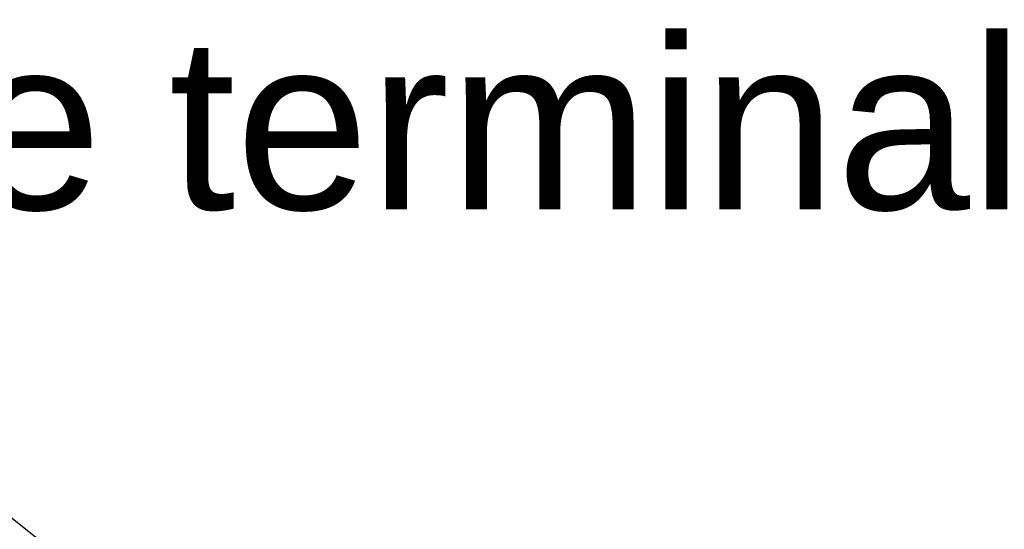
# Model space of a CAD drawing. Header units: millimetres. Extents: x 0 to 210, y 0 to 297.
# Tile 19 of 48: x 58.6 to 70.62, y 239.41 to 245.63. Entities that reach past the tile are written whole.
import ezdxf
from ezdxf.enums import TextEntityAlignment as Align

# ---------------------------------------------------------------- set-up
doc = ezdxf.new("R2010")
doc.units = ezdxf.units.MM
doc.header["$LTSCALE"] = 19.36
doc.layers.get('0').update_dxf_attribs({"linetype": 'CONTINUOUS'})
doc.layers.add('Z_NOTICE', color=7, linetype='CONTINUOUS')
doc.styles.get("Standard").update_dxf_attribs({"font": 'txt', "width": 0.7})
doc.styles.add('TEXTSTYLE_3', font='helveticaneueltw1g-ltcn.otf')
doc.dimstyles.get("Standard").update_dxf_attribs({"dimtxt": 3.5, "dimasz": 3.5, "dimexe": 1.5, "dimexo": 0, "dimtad": 1, "dimdsep": 46, "dimtxsty": 'STANDARD', "dimblk": '_FILLED', "dimblk1": '_FILLED', "dimblk2": '_FILLED', "dimcen": 0.09, "dimclrt": 5, "dimazin": 2, "dimtol": 1, "dimtp": 0.05, "dimtm": 0.05, "dimtfac": 1, "dimtofl": 0, "dimtmove": 0, "dimatfit": 3, "dimldrblk": '_FILLED', "dimfxl": 1, "dimtolj": 1, "dimarcsym": 0})

# ---------------------------------------------------------------- blocks, each defined once
blk = doc.blocks.new('_FILLED')
at = {"color": 0, "linetype": 'BYBLOCK'}
blk.add_solid([(0, 0), (-1, 0.125), (-1, -0.125)], dxfattribs=at)

msp = doc.modelspace()

# ---------------------------------------------------------------- texts
at = {"layer": 'Z_NOTICE', "color": 5, "linetype": 'CONTINUOUS', "style": 'TEXTSTYLE_3'}
msp.add_text('frontside terminals', height=2.1, dxfattribs=at).set_placement((60.33915, 243.31567), align=Align.CENTER)

# ---------------------------------------------------------------- leaders
at = {"layer": 'Z_NOTICE', "color": 2, "linetype": 'CONTINUOUS'}
msp.add_leader([(62.28971, 236.53966), (55.28166, 242.10672), (55.27005, 242.10672)], dimstyle='STANDARD', override={"dimtad": 0}, dxfattribs=at)

doc.saveas('drawing.dxf')
